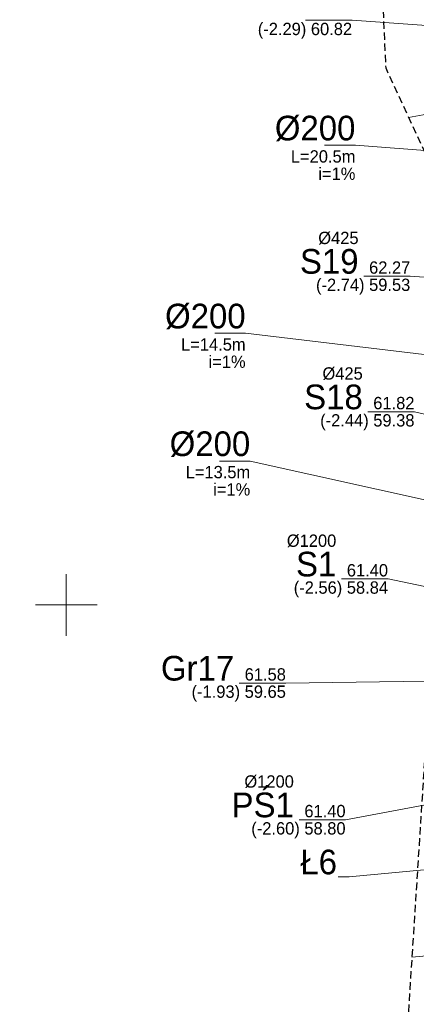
# Model space of a CAD drawing. Header units: metres. Extents: x 6473643 to 6474152, y 5887143 to 5887462.
# Tile 6 of 35: x 6473646 to 6473678, y 5887268 to 5887347. Entities that reach past the tile are written whole.
import ezdxf
from ezdxf.enums import TextEntityAlignment as Align

# ---------------------------------------------------------------- set-up
doc = ezdxf.new("R2010")
doc.units = ezdxf.units.M
doc.header["$MEASUREMENT"] = 0
doc.linetypes.add('2', pattern=[0.9, 0.6, -0.3])
doc.linetypes.add('219-500', pattern=[0])
for name, color, linetype in [('219-działka ewidencyjna', 7, 'CONTINUOUS'), ('przewód gazowy', 7, 'CONTINUOUS'), ('SJ_16_Liczby', 7, 'CONTINUOUS'), ('SJ_27_Wymiary', 7, 'CONTINUOUS'), ('Wstawianie ramki sekcyjnej z opisem', 7, 'CONTINUOUS'), ('Zakres', 7, 'CONTINUOUS')]:
    doc.layers.add(name, color=color, linetype=linetype)
for name, color, linetype, lineweight in [('SJ_19_Opis_Pz_1', 7, 'CONTINUOUS', 20), ('SJ_19_Opis_Pz_2', 7, 'CONTINUOUS', 20), ('SJ_26_Teksty', 7, 'CONTINUOUS', 20), ('SJ_28_Linie_odn', 7, 'CONTINUOUS', 20)]:
    doc.layers.add(name, color=color, linetype=linetype, lineweight=lineweight)
doc.styles.add('OPISOWY', font='GOTHIC.TTF')

msp = doc.modelspace()

# ---------------------------------------------------------------- linework, layer by layer
at = {"layer": '219-działka ewidencyjna', "color": 7, "linetype": '219-500', "lineweight": 18, "flags": 128}
msp.add_lwpolyline([(6473677.798, 5887339.52), (6473696.84, 5887342.98)], dxfattribs=at)
at = {"layer": 'przewód gazowy', "color": 40, "linetype": 'Continuous', "lineweight": 18, "flags": 128}
msp.add_lwpolyline([(6473692.7, 5887272.78), (6473678.066, 5887271.45)], dxfattribs=at)
at = {"layer": 'SJ_26_Teksty'}
for p, q in [((6473673.48, 5887337.264), (6473670.98, 5887337.264)), ((6473702.001, 5887335.138), (6473673.48, 5887337.264)), ((6473664.567, 5887322.023), (6473662.067, 5887322.023)), ((6473700.704, 5887317.759), (6473664.567, 5887322.023)), ((6473664.94, 5887311.672), (6473662.44, 5887311.672)), ((6473700.709, 5887303.7), (6473664.94, 5887311.672))]:
    msp.add_line(p, q, dxfattribs=at)
at = {"layer": 'SJ_28_Linie_odn'}
for points in [[(6473696.95, 5887345.697), (6473673.211, 5887347.399), (6473669.431, 5887347.399)], [(6473701.226, 5887324.988), (6473677.936, 5887326.657), (6473674.156, 5887326.657)], [(6473700.182, 5887310.531), (6473678.276, 5887315.669), (6473674.497, 5887315.669)], [(6473701.236, 5887296.868), (6473676.128, 5887302.113), (6473672.348, 5887302.113)], [(6473694.482, 5887294.044), (6473667.835, 5887293.672), (6473664.055, 5887293.672)], [(6473702.711, 5887288.21), (6473672.682, 5887282.59), (6473668.902, 5887282.59)], [(6473697.282, 5887280.217), (6473672.986, 5887277.963), (6473672.086, 5887277.963)]]:
    msp.add_lwpolyline(points, dxfattribs=at)
at = {"layer": 'Wstawianie ramki sekcyjnej z opisem', "color": 7, "linetype": 'Continuous', "lineweight": 13, "flags": 128}
for points in [[(6473650, 5887297.5), (6473650, 5887302.5)], [(6473647.5, 5887300), (6473652.5, 5887300)]]:
    msp.add_lwpolyline(points, dxfattribs=at)
at = {"layer": 'Zakres', "color": 5, "linetype": '2', "lineweight": 25, "flags": 128}
msp.add_lwpolyline([(6473676.81, 5887213.41), (6473667.74, 5887202.78), (6473659.01, 5887210.45), (6473646.22, 5887197.22), (6473711.04, 5887142.9), (6473724.09, 5887158.77), (6473713.27, 5887167.89), (6473715.19, 5887174.47), (6473715.74, 5887184.78), (6473715.02, 5887190.22), (6473713.69, 5887194.31), (6473713.69, 5887194.33), (6473711.51, 5887200.99), (6473711.05, 5887203.97), (6473710.6, 5887215.32), (6473712.4, 5887257.5), (6473712.5, 5887259.36), (6473715.25, 5887262.64), (6473716.97, 5887268.72), (6473717.54, 5887277.85), (6473718.7, 5887278.96), (6473734.03, 5887282.03), (6473761.49, 5887287.53), (6473786, 5887292.44), (6473816.32, 5887298.52), (6473820.72, 5887299.06), (6473856.75, 5887303.47), (6473865.02, 5887304.48), (6473879.04, 5887305.39), (6473905.86, 5887307.1), (6473929.16, 5887308.6), (6473952.76, 5887310.13), (6474012.11, 5887313.94), (6474012.19, 5887313.95), (6474034, 5887315.47), (6474034.15, 5887315.48), (6474067.2, 5887318.1), (6474070.83, 5887312.27), (6474109.78, 5887315.84), (6474119.74, 5887323.71), (6474125.77, 5887325.76), (6474130.41, 5887330.13), (6474132.82, 5887336.03), (6474132.55, 5887342.4), (6474129.75, 5887353.12), (6474127.58, 5887357.86), (6474123.91, 5887361.57), (6474119.19, 5887363.8), (6474113.99, 5887364.28), (6474112.58, 5887364.16), (6474098.55, 5887363.03), (6474089.61, 5887362.31), (6474048.91, 5887359.22), (6474048.87, 5887359.21), (6474015.96, 5887356.62), (6474003.54, 5887355.64), (6473983.11, 5887354.1), (6473951.21, 5887351.69), (6473913.79, 5887348.86), (6473912.21, 5887362.74), (6473912.21, 5887362.79), (6473909.47, 5887386.25), (6473908.51, 5887394.39), (6473921.49, 5887396.5), (6473947.61, 5887400.73), (6473971.66, 5887401.95), (6473989.34, 5887403.75), (6473994.99, 5887406.17), (6473999.9, 5887409.71), (6474003.01, 5887414.9), (6474003.81, 5887420.89), (6474002.18, 5887426.72), (6473998.38, 5887431.43), (6473993.03, 5887434.25), (6473960.42, 5887443.72), (6473954.98, 5887444.27), (6473941.62, 5887443.14), (6473941.16, 5887443.09), (6473938.74, 5887442.81), (6473932.71, 5887440.75), (6473928.97, 5887437.22), (6473827.76, 5887420.81), (6473827.74, 5887420.8), (6473818.01, 5887419.22), (6473821.59, 5887430.98), (6473827.8, 5887454.06), (6473804.74, 5887461.63), (6473793.55, 5887426.22), (6473796.12, 5887415.68), (6473722.82, 5887403.78), (6473688.63, 5887399.87), (6473687.59, 5887392.13), (6473687.54, 5887391.78), (6473687.03, 5887387.21), (6473674.53, 5887374.58), (6473675.94, 5887343.54), (6473681.38, 5887331.77), (6473680.33, 5887310.02), (6473679.31, 5887290.85), (6473677.82, 5887267.61), (6473677.79, 5887266.94), (6473677.55, 5887254.53), (6473677.46, 5887250.52), (6473677.46, 5887250.48), (6473677.12, 5887232.81), (6473677.12, 5887232.77), (6473676.91, 5887220.36), (6473676.91, 5887220.34), (6473676.81, 5887213.91)], close=True, dxfattribs=at)

# ---------------------------------------------------------------- texts
at = {"layer": 'SJ_16_Liczby', "style": 'OPISOWY'}
for s, p in [('L=20.5m', (6473673.48, 5887335.864)), ('i=1%', (6473673.48, 5887334.464)), ('L=14.5m', (6473664.567, 5887320.623)), ('i=1%', (6473664.567, 5887319.223)), ('L=13.5m', (6473664.94, 5887310.272)), ('i=1%', (6473664.94, 5887308.872))]:
    msp.add_text(s, height=1, dxfattribs=at).set_placement(p, align=Align.RIGHT)
at = {"layer": 'SJ_19_Opis_Pz_1', "style": 'OPISOWY'}
for s, height, p in [('%%C425', 1, (6473673.736, 5887329.258)), ('S19', 2, (6473673.736, 5887326.857)), ('%%C425', 1, (6473674.077, 5887318.269)), ('S18', 2, (6473674.077, 5887315.869)), ('%%C1200', 1, (6473671.928, 5887304.713)), ('S1', 2, (6473671.928, 5887302.313)), ('Gr17', 2, (6473663.635, 5887293.872)), ('%%C1200', 1, (6473668.482, 5887285.19)), ('PŚ1', 2, (6473668.482, 5887282.79))]:
    msp.add_text(s, height=height, dxfattribs=at).set_placement(p, align=Align.RIGHT)
at = {"layer": 'SJ_19_Opis_Pz_2', "style": 'OPISOWY'}
msp.add_text('Ł6', height=2, dxfattribs=at).set_placement((6473671.986, 5887278.163), align=Align.RIGHT)
at = {"layer": 'SJ_26_Teksty', "style": 'OPISOWY'}
for s, p in [('(-2.29) 60.82', (6473673.211, 5887346.199)), ('62.27', (6473677.936, 5887326.857)), ('(-2.74) 59.53', (6473677.936, 5887325.457)), ('61.82', (6473678.276, 5887315.869)), ('(-2.44) 59.38', (6473678.276, 5887314.469)), ('61.40', (6473676.128, 5887302.313)), ('(-2.56) 58.84', (6473676.128, 5887300.913)), ('61.58', (6473667.835, 5887293.872)), ('(-1.93) 59.65', (6473667.835, 5887292.472)), ('61.40', (6473672.682, 5887282.79)), ('(-2.60) 58.80', (6473672.682, 5887281.39))]:
    msp.add_text(s, height=1, dxfattribs=at).set_placement(p, align=Align.RIGHT)
at = {"layer": 'SJ_27_Wymiary', "style": 'OPISOWY'}
for p in [(6473673.48, 5887337.664), (6473664.567, 5887322.423), (6473664.94, 5887312.072)]:
    msp.add_text('%%C200', height=2, dxfattribs=at).set_placement(p, align=Align.RIGHT)

doc.saveas('drawing.dxf')
